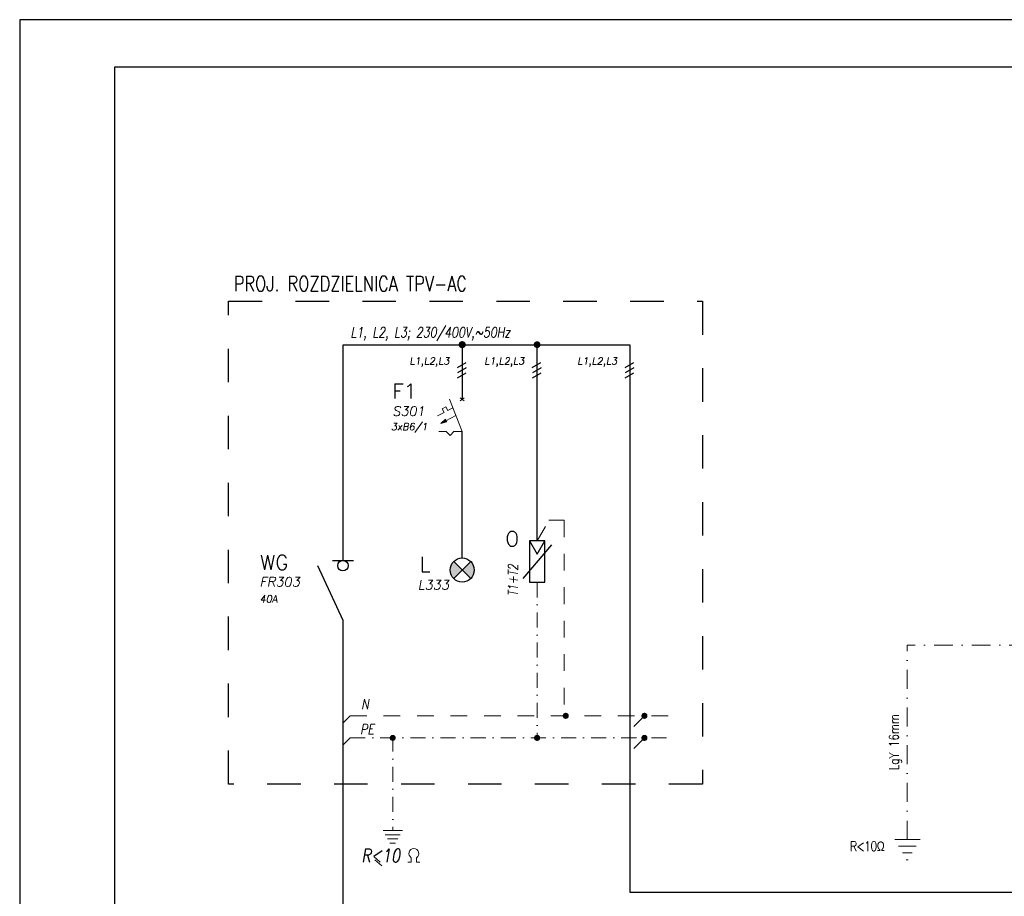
# Model space of a CAD drawing. Extents: x -631805 to -376315, y -40155 to 84873.
# Tile 147 of 256: x -584974 to -568368, y -25232 to -10455. Entities that reach past the tile are written whole.
import ezdxf

# ---------------------------------------------------------------- set-up
doc = ezdxf.new("R2010")
doc.units = 0
doc.header["$MEASUREMENT"] = 0
doc.linetypes.add('DASHDOT', pattern=[25.4, 12.7, -6.35, 0, -6.35])
doc.linetypes.add('Dashed', pattern=[564.444447, 282.222223, -282.222223])
for name, color, linetype, lineweight in [('$ IE INSTALACJA ELEKTRYCZNA', 1, 'Continuous', 30), ('$ IE_APARATY ELEKTRYCZNE', 7, 'Continuous', 0), ('$ IE_OPISY', 7, 'Continuous', 25), ('$ IE_SCHEMAT', 7, 'Continuous', 0), ('2DE_PLS_PE', 7, 'Continuous', 25), ('E_SCHEMAT', 7, 'Continuous', 25)]:
    doc.layers.add(name, color=color, linetype=linetype, lineweight=lineweight)
doc.layers.add('$ IE Tabela', color=7, linetype='Continuous')
doc.styles.add('R', font='romans.shx', dxfattribs={"width": 0.85})
doc.styles.add('ROMANS', font='romans.shx', dxfattribs={"width": 0.85})
doc.styles.add('Solskiego 3 - PB po popr_CZYSTY$0$GENERATED_STYLE_1', font='txt')

# ---------------------------------------------------------------- blocks, each defined once
blk = doc.blocks.new('a3eee')
at = {"layer": '$ IE Tabela'}
for p, q in [((19730.8, 4176.8), (19730.8, 1206.8)), ((23930.8, 4176.8), (19730.8, 4176.8)), ((19890.8, 4096.8), (19890.8, 1286.8)), ((23840.8, 4096.8), (19890.8, 4096.8))]:
    blk.add_line(p, q, dxfattribs=at)
blk = doc.blocks.new('ochronnik przepięciowy')
at = {"layer": '$ IE_APARATY ELEKTRYCZNE', "color": 7, "linetype": 'Continuous', "lineweight": 25}
for p, q in [((5544178.1, 5925124.8), (5544191.2, 5925102.6)), ((5544191.2, 5925102.6), (5544204.1, 5925124.8)), ((5544215.2, 5925118.3), (5544166.9, 5925061.4))]:
    blk.add_line(p, q, dxfattribs=at)
blk.add_lwpolyline([(5544178.1, 5925054.9), (5544204.1, 5925054.9), (5544204.1, 5925124.8), (5544178.1, 5925124.8)], close=True, dxfattribs=at)
blk = doc.blocks.new('lampka sygnalizacyjna')
at = {"layer": '$ IE_APARATY ELEKTRYCZNE', "linetype": 'Continuous', "lineweight": 25}
for points in [[(5543993.8, 5925075.6), (5543979.5, 5925089.9, 0.198912), (5543973.5, 5925075.6, 0.198912), (5543979.5, 5925061.2)], [(5544008.2, 5925061.2, 0.198912), (5544014.1, 5925075.6, 0.198912), (5544008.2, 5925089.9), (5543993.8, 5925075.6)]]:
    blk.add_hatch(color=1, dxfattribs=at).paths.add_polyline_path(points)
at = {"layer": '$ IE_APARATY ELEKTRYCZNE', "color": 1, "linetype": 'Continuous', "lineweight": 25}
for p, q in [((5544008.2, 5925061.2), (5543979.5, 5925089.9)), ((5543979.5, 5925061.2), (5544008.2, 5925089.9))]:
    blk.add_line(p, q, dxfattribs=at)
blk.add_circle((5543993.8, 5925075.6), 20.3, dxfattribs=at)
blk = doc.blocks.new('rozłącznik izolacyjny')
at = {"layer": '$ IE_APARATY ELEKTRYCZNE', "color": 7, "linetype": 'Continuous', "lineweight": 25}
for p, q in [((5543845.9, 5925091.8), (5543881.5, 5925091.8)), ((5543820.7, 5925083), (5543863.7, 5924991))]:
    blk.add_line(p, q, dxfattribs=at)
blk.add_circle((5543863.7, 5925083), 8.84, dxfattribs=at)
blk = doc.blocks.new('wyłącznik nadprądowy')
at = {"layer": '$ IE_APARATY ELEKTRYCZNE'}
h = blk.add_hatch(color=256, dxfattribs=at)
h.paths.add_polyline_path([(5544320.5, 5925082.2), (5544319.3, 5925084.4), (5544311.5, 5925077.3)])
h.paths.add_polyline_path([(5544320.5, 5925082.2), (5544311.5, 5925077.3), (5544321.7, 5925079.9)])
for p, q in [((5544313.8, 5925101.8), (5544319.9, 5925105.1)), ((5544313.8, 5925101.8), (5544319.9, 5925105.1)), ((5544313.8, 5925101.8), (5544319.9, 5925105.1)), ((5544319.9, 5925105.1), (5544323.2, 5925098.9)), ((5544319.9, 5925105.1), (5544323.2, 5925098.9)), ((5544319.9, 5925105.1), (5544323.2, 5925098.9)), ((5544326.1, 5925118.2), (5544347.7, 5925063.6)), ((5544317, 5925095.7), (5544306.2, 5925089.9)), ((5544306.2, 5925089.9), (5544317, 5925095.7)), ((5544336.9, 5925090.9), (5544311.5, 5925077.3)), ((5544336.9, 5925090.9), (5544311.5, 5925077.3)), ((5544317, 5925095.7), (5544313.8, 5925101.8)), ((5544317, 5925095.7), (5544313.8, 5925101.8)), ((5544317, 5925095.7), (5544313.8, 5925101.8)), ((5544331.9, 5925103.6), (5544323.2, 5925098.9)), ((5544323.2, 5925098.9), (5544331.9, 5925103.6)), ((5544311.5, 5925077.3), (5544319.3, 5925084.4)), ((5544311.5, 5925077.3), (5544321.7, 5925079.9)), ((5544319.3, 5925084.4), (5544321.7, 5925079.9)), ((5544320.7, 5925063.6), (5544308.1, 5925063.6)), ((5544320.7, 5925063.6), (5544308.1, 5925063.6)), ((5544327.1, 5925056.9), (5544320.7, 5925063.6)), ((5544327.1, 5925056.9), (5544320.7, 5925063.6)), ((5544327.1, 5925056.9), (5544333.5, 5925063.6)), ((5544333.5, 5925063.6), (5544327.1, 5925056.9)), ((5544347.7, 5925063.6), (5544333.5, 5925063.6)), ((5544347.7, 5925063.6), (5544333.5, 5925063.6))]:
    blk.add_line(p, q, dxfattribs=at)
for points in [[(5544344.2, 5925115.7), (5544351, 5925120.7)], [(5544351.1, 5925115.7), (5544344.3, 5925120.7)]]:
    blk.add_lwpolyline(points, dxfattribs=at)

msp = doc.modelspace()

# ---------------------------------------------------------------- linework, layer by layer
at = {"layer": '$ IE INSTALACJA ELEKTRYCZNA', "linetype": 'Continuous', "lineweight": 30}
msp.add_line((-577511, -15933), (-577511, -16851), dxfattribs=at)
at = {"layer": '$ IE INSTALACJA ELEKTRYCZNA', "color": 7, "linetype": 'DASHDOT', "lineweight": 0, "ltscale": 20}
for p, q in [((-579401, -22190), (-579522, -22311)), ((-574439, -22188), (-574682, -22431)), ((-579401, -22562), (-579522, -22683)), ((-574439, -22560), (-574682, -22803))]:
    msp.add_line(p, q, dxfattribs=at)
at = {"layer": '$ IE INSTALACJA ELEKTRYCZNA', "color": 0, "linetype": 'Continuous', "ltscale": 50, "const_width": 59.9, "flags": 128}
msp.add_lwpolyline([(-577541, -15933, 1), (-577481, -15933, 1)], format="xyb", close=True, dxfattribs=at)
at = {"layer": '$ IE INSTALACJA ELEKTRYCZNA', "color": 7, "linetype": 'Dashed', "lineweight": 0}
for points in [[(-576248, -19240), (-576048, -18894)], [(-576048, -18894), (-575789, -18894), (-575789, -22225)], [(-579401, -22190), (-573966, -22190)]]:
    msp.add_lwpolyline(points, dxfattribs=at)
at = {"layer": '$ IE INSTALACJA ELEKTRYCZNA', "color": 7, "linetype": 'DASHDOT', "lineweight": 0, "ltscale": 20}
for points in [[(-576248, -19939), (-576248, -22604)], [(-579401, -22562), (-573966, -22562)], [(-578683, -22539), (-578683, -24122)]]:
    msp.add_lwpolyline(points, dxfattribs=at)
at = {"layer": '$ IE_OPISY', "lineweight": 0, "ltscale": 50}
msp.add_lwpolyline([(-578986, -24615), (-578866, -24719)], dxfattribs=at)
at = {"layer": '$ IE_SCHEMAT', "color": 7, "linetype": 'Continuous', "lineweight": 25}
for p, q in [((-577592, -16319), (-577446, -16235)), ((-576329, -16319), (-576184, -16235)), ((-574764, -16319), (-574618, -16235)), ((-577589, -16494), (-577444, -16409)), ((-577584, -16402), (-577438, -16318)), ((-576327, -16494), (-576181, -16409)), ((-576321, -16402), (-576175, -16318)), ((-574761, -16494), (-574615, -16409)), ((-574755, -16402), (-574609, -16318))]:
    msp.add_line(p, q, dxfattribs=at)
at = {"layer": '$ IE_SCHEMAT', "color": 1, "linetype": 'Continuous', "lineweight": 30}
msp.add_line((-570099, -25165), (-567787, -25165), dxfattribs=at)
at = {"layer": '$ IE_SCHEMAT', "color": 3, "linetype": 'Dashed', "lineweight": 30, "ltscale": 2}
msp.add_lwpolyline([(-581450, -15201), (-573461, -15201), (-573461, -23340), (-581450, -23340)], close=True, dxfattribs=at)
at = {"layer": '$ IE_SCHEMAT', "color": 1, "linetype": 'Continuous', "lineweight": 30}
for points in [[(-579521, -15933), (-574683, -15933), (-574682, -15933), (-574682, -23746)], [(-579521, -19570), (-579521, -15933)], [(-576248, -19240), (-576248, -15933)], [(-577511, -19529), (-577511, -17398)], [(-579522, -20578), (-579522, -34358)], [(-574682, -23746), (-574682, -25165), (-570099, -25165)]]:
    msp.add_lwpolyline(points, dxfattribs=at)
at = {"layer": '$ IE_SCHEMAT', "color": 7, "linetype": 'Continuous', "flags": 128}
for points, const_width in [([(-577539, -15933, 1), (-577483, -15933, 1)], 56.9), ([(-576277, -15933, 1), (-576220, -15933, 1)], 56.9), ([(-575790, -22190, 1), (-575739, -22190, 1)], 51.3), ([(-574464, -22190, 1), (-574413, -22190, 1)], 51.3), ([(-578708, -22562, 1), (-578657, -22562, 1)], 51.3), ([(-576274, -22562, 1), (-576223, -22562, 1)], 51.3), ([(-574464, -22562, 1), (-574413, -22562, 1)], 51.3)]:
    msp.add_lwpolyline(points, format="xyb", close=True, dxfattribs=dict(at, const_width=const_width))
at = {"layer": '$ IE_SCHEMAT', "color": 0, "linetype": 'DASHDOT', "lineweight": 0, "ltscale": 50}
for points in [[(-578846, -24122), (-578519, -24122)], [(-578808, -24194), (-578558, -24194)], [(-578769, -24266), (-578596, -24266)], [(-578730, -24339), (-578635, -24339)]]:
    msp.add_lwpolyline(points, dxfattribs=at)
at = {"layer": '$ IE_SCHEMAT', "color": 0, "lineweight": 0, "ltscale": 50}
for points in [[(-578370, -24659), (-578425, -24659)], [(-578370, -24581), (-578370, -24659)], [(-578282, -24581), (-578282, -24659)], [(-578282, -24659), (-578228, -24659)]]:
    msp.add_lwpolyline(points, dxfattribs=at)
at = {"layer": '$ IE_SCHEMAT', "color": 7, "linetype": 'Continuous'}
for centre in [(-577511, -15933), (-576248, -15933)]:
    msp.add_circle(centre, 42.5, dxfattribs=at)
at = {"layer": '$ IE_SCHEMAT', "color": 7}
for centre in [(-575764, -22190), (-574438, -22190), (-576248, -22562), (-574438, -22562)]:
    msp.add_circle(centre, 42.5, dxfattribs=at)
at = {"layer": '$ IE_SCHEMAT', "color": 0, "lineweight": 0, "ltscale": 50}
msp.add_arc((-578326, -24510), 83.9, 301.7522, 238.2478, dxfattribs=at)
at = {"layer": '2DE_PLS_PE', "linetype": 'DASHDOT', "lineweight": 0, "ltscale": 25}
msp.add_line((-570004, -24275), (-570004, -20997), dxfattribs=at)
msp.add_lwpolyline([(-567331, -20997), (-570004, -20997)], dxfattribs=at)
at = {"layer": 'E_SCHEMAT', "lineweight": 0, "ltscale": 3}
for p, q in [((-570217, -24275), (-569790, -24275)), ((-570152, -24389), (-569856, -24389)), ((-570086, -24502), (-569921, -24502)), ((-570021, -24615), (-569987, -24615))]:
    msp.add_line(p, q, dxfattribs=at)

# ---------------------------------------------------------------- block references
at = {"layer": '$ IE Tabela', "transparency": 33554687, "xscale": 10, "yscale": 10, "zscale": 10}
msp.add_blockref('a3eee', (-782281, -52223), dxfattribs=at)
at = {"layer": '$ IE_APARATY ELEKTRYCZNE', "linetype": 'Dashed', "lineweight": 30, "xscale": 10, "yscale": 10, "zscale": 10}
for name, p in [('wyłącznik nadprądowy', (-56020987, -59268034)), ('ochronnik przepięciowy', (-56018159, -59270488)), ('rozłącznik izolacyjny', (-56018159, -59270488)), ('lampka sygnalizacyjna', (-56017449, -59270488))]:
    msp.add_blockref(name, p, dxfattribs=at)

# ---------------------------------------------------------------- texts
at = {"layer": '$ IE_OPISY', "color": 7, "style": 'ROMANS', "oblique": 10, "width": 0.8}
for s, height, p in [('L1, L2, L3; 230/400V,~50Hz', 170.1, (-579394, -15810)), ('N', 170, (-579213, -22080)), ('PE', 170.1, (-579230, -22499))]:
    msp.add_text(s, height=height, dxfattribs=at).set_placement(p)
at = {"layer": '$ IE_OPISY', "color": 7, "linetype": 'Continuous', "lineweight": 25, "style": 'ROMANS', "oblique": 10}
for s, height, p in [('L1,L2,L3', 120, (-578400, -16267)), ('L1,L2,L3', 120, (-577137, -16267)), ('L1,L2,L3', 120, (-575571, -16267)), ('S301', 160, (-578688, -17133)), ('3xB6/1', 120, (-578712, -17374)), ('FR303', 160, (-580926, -20010)), ('L333', 160, (-578260, -20063)), ('40A', 120, (-580926, -20278))]:
    msp.add_text(s, height=height, dxfattribs=at).set_placement(p)
at = {"layer": '$ IE_OPISY', "color": 7, "linetype": 'Continuous', "lineweight": 25, "style": 'ROMANS'}
for s, p in [('F1', (-578688, -16843)), ('O', (-576785, -19330)), ('WG', (-580922, -19730)), ('L', (-578229, -19761))]:
    msp.add_text(s, height=250, dxfattribs=at).set_placement(p)
at = {"layer": '$ IE_OPISY', "color": 7, "linetype": 'Continuous', "lineweight": 25, "style": 'ROMANS', "oblique": 10, "width": 0.8}
msp.add_text('T1+T2', height=160, rotation=90, dxfattribs=at).set_placement((-576575, -20174))
at = {"layer": '$ IE_OPISY', "lineweight": 0, "ltscale": 50, "style": 'ROMANS', "oblique": 10, "width": 0.8}
msp.add_text('R<10', height=225.6, dxfattribs=at).set_placement((-579214, -24658))
at = {"layer": '$ IE_OPISY', "insert": (-581364, -14780), "char_height": 250, "width": 19698.09, "attachment_point": 1, "style": 'R'}
msp.add_mtext('\\Fromans.shx;\\W0.8;PROJ. ROZDZIELNICA TPV-AC', dxfattribs=at)
at = {"layer": '$ IE_SCHEMAT', "color": 0, "linetype": 'Continuous', "lineweight": 0, "ltscale": 100, "insert": (-570094, -22636), "char_height": 162, "width": 4962.89, "attachment_point": 8, "rotation": 90, "style": 'Solskiego 3 - PB po popr_CZYSTY$0$GENERATED_STYLE_1'}
msp.add_mtext('\\Fromans.shx;\\W0.8;\\A1;LgY 16mm', dxfattribs=at)
at = {"layer": 'E_SCHEMAT', "linetype": 'Continuous', "lineweight": 0, "insert": (-570397, -24389), "char_height": 162, "width": 689.61, "attachment_point": 6, "style": 'ROMANS'}
msp.add_mtext('\\Fromans.shx;\\T0.9;R<10Ω', dxfattribs=at)

doc.saveas('drawing.dxf')
